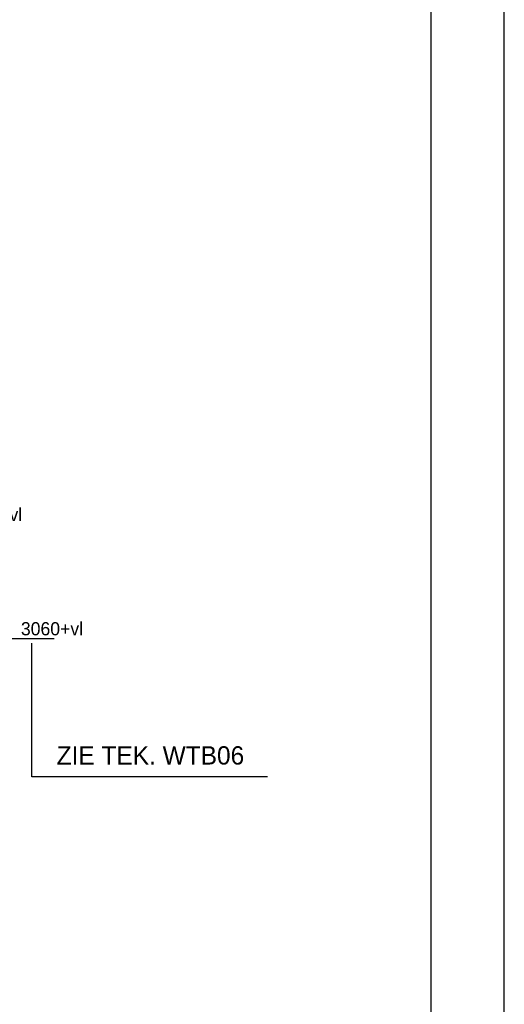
# Model space of a CAD drawing. Extents: x -39327 to 109237, y 358172 to 442272.
# Tile 90 of 96: x 102613 to 109237, y 401617 to 415074. Entities that reach past the tile are written whole.
import ezdxf

# ---------------------------------------------------------------- set-up
doc = ezdxf.new("R2010")
doc.units = 0
doc.header["$LTSCALE"] = 100
for name, color, linetype in [('00KAD025', 2, 'CONTINUOUS'), ('00KAD070', 5, 'CONTINUOUS'), ('WL561---_RETOUR', 4, 'CONTINUOUS'), ('WL5627--', 4, 'CONTINUOUS'), ('WM570---', 1, 'CONTINUOUS')]:
    doc.layers.add(name, color=color, linetype=linetype)
doc.styles.add('BURO-018', font='BUROFONT.shx', dxfattribs={"height": 180})
doc.styles.add('BURO-025', font='BUROFONT.shx', dxfattribs={"height": 250})

msp = doc.modelspace()

# ---------------------------------------------------------------- linework, layer by layer
at = {"layer": '00KAD025', "linetype": 'CONTINUOUS'}
msp.add_line((109237.4, 358171.9), (109237.4, 442271.9), dxfattribs=at)
at = {"layer": '00KAD070', "linetype": 'CONTINUOUS'}
msp.add_line((108237.4, 359171.9), (108237.4, 441271.9), dxfattribs=at)
at = {"layer": 'WL5627--', "color": 1}
msp.add_line((102420.5, 406616), (103082.4, 406616), dxfattribs=at)
at = {"layer": 'WM570---', "linetype": 'CONTINUOUS'}
for p, q in [((102778.5, 404726.2), (102778.5, 406555.3)), ((106002.2, 404726.2), (102778.5, 404726.2))]:
    msp.add_line(p, q, dxfattribs=at)

# ---------------------------------------------------------------- texts
at = {"layer": 'WL561---_RETOUR', "color": 2, "style": 'BURO-025'}
msp.add_text('ZIE TEK. WTB06', height=250, dxfattribs=at).set_placement((103118.4, 404894.4))
at = {"layer": 'WM570---', "color": 1, "style": 'BURO-018'}
for s, p in [('3110+vl', (101797.1, 408221.2)), ('3060+vl', (102629.5, 406660.3))]:
    msp.add_text(s, height=180, dxfattribs=at).set_placement(p)

doc.saveas('drawing.dxf')
